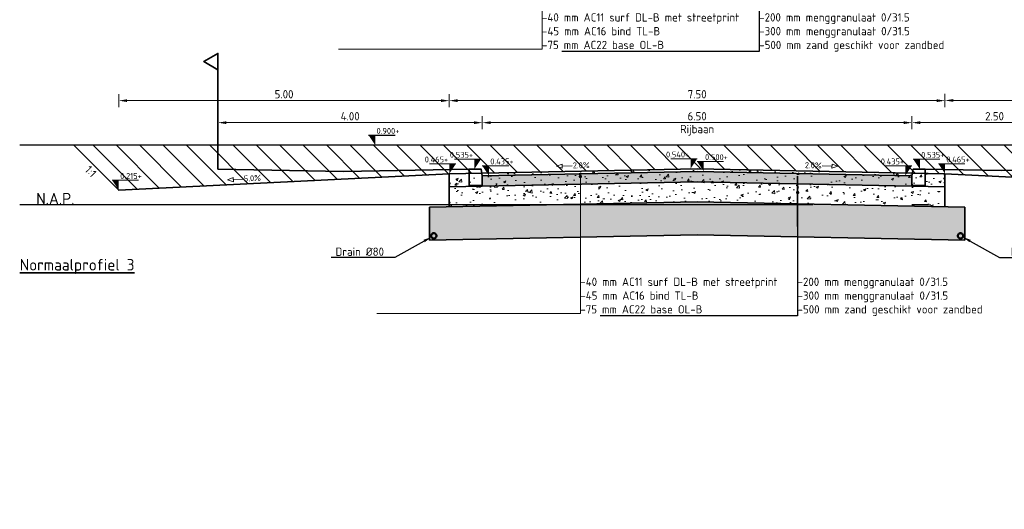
# Model space of a CAD drawing. Header units: metres. Extents: x 90704 to 91821, y 464826 to 465227.
# Tile 24 of 27: x 91534.3 to 91549.19, y 465089.15 to 465096.56. Entities that reach past the tile are written whole.
import ezdxf
from ezdxf import colors
from ezdxf.entities.mleader import LeaderData, LeaderLine
from ezdxf.math import Vec2, Vec3

# ---------------------------------------------------------------- set-up
doc = ezdxf.new("R2010")
doc.units = ezdxf.units.M
for name, pattern in [('AL-NAP_LIJN', [15.25, 12, -1.5, 0.25, -1.5]), ('RI-DRAIN_PP80', [9, 6, -1, 0, -1, 0, -1]), ('XX-HIDDEN', [4, 2, -2])]:
    doc.linetypes.add(name, pattern=pattern)
for name, color, linetype, lineweight in [('N-WE-GW-BERM-G', 90, 'Continuous', 35), ('N-WE-GW-GROND_ONTGRAVEN-A', 253, 'Continuous', 18), ('N-WE-VH-M-50', 7, 'Continuous', 18), ('N-WE-VH-VERHARDING_FUNDERING-G', 7, 'Continuous', 35), ('N-WE-VH-VERHARDING_FUNDERING_GRANULAAT-AD-50', 252, 'Continuous', 18), ('N-WE-VH-VERHARDING_FUNDERING_ZAND-AD-50', 252, 'Continuous', 18), ('N-WE-WH-T25', 7, 'Continuous', 25), ('X-XX-AL-CONSTRUCTIELIJN-GD', 7, 'Continuous', 25), ('X-XX-AL-NAP-GD', 7, 'AL-NAP_LIJN', 25), ('X-XX-AL-NAP-T35', 2, 'Continuous', 35), ('X-XX-AL-PEILMAAT-SD', 7, 'Continuous', 25), ('X-XX-AL-T25', 7, 'Continuous', 25), ('X-XX-AL-T35', 2, 'Continuous', 35)]:
    doc.layers.add(name, color=color, linetype=linetype, lineweight=lineweight)
for name, color, linetype, lineweight, true_color in [('N-WE-RI-DRAINAGE_DRAIN_PP_80-GD', 7, 'RI-DRAIN_PP80', 50, 0xff9124), ('N-WE-VH-VERHARDING-G', 7, 'XX-HIDDEN', 35, 0x7dbf7d), ('T-WE-VH-M-50', 7, 'Continuous', 18, 0x7dbf7d)]:
    doc.layers.add(name, color=color, linetype=linetype, lineweight=lineweight, true_color=true_color)
doc.styles.add('NLCS-ISO', font='NLCS-ISO.ttf')
doc.styles.add('NLCS-ISO-M50-T25', font='NLCS-ISO.ttf', dxfattribs={"height": 0.125})
doc.styles.add('NLCS-ISO-M50-T35', font='NLCS-ISO.ttf', dxfattribs={"height": 0.175})
doc.dimstyles.new('NLCS-M50-T25-PIJL_L2_H1', dxfattribs={"dimscale": 0.05, "dimtxt": 2.5, "dimasz": 2.5, "dimexe": 2, "dimexo": 2, "dimgap": 0.7, "dimtad": 1, "dimzin": 0, "dimdsep": 46, "dimtxsty": 'NLCS-ISO-M50-T25', "dimcen": 0, "dimdle": 2, "dimclrd": 256, "dimclre": 256, "dimclrt": 256, "dimadec": 1, "dimazin": 0, "dimtfac": 1, "dimtdec": 3, "dimtofl": 0, "dimtmove": 0, "dimatfit": 3, "dimfxl": 2, "dimfxlon": 1, "dimtfillclr": 256, "dimtolj": 1, "dimtzin": 0, "dimlwd": -1, "dimlwe": -1, "dimarcsym": 0})
pattern_1 = [(50, (91546.81656, 465102.04668), (0.35863, -0.031376), [0.0375, -0.4125]), (355, (91546.81656, 465102.04668), (-0.069376, 0.376096), [0.03, -0.33]), (100.4514, (91546.84644, 465102.04406), (0.289255, 0.34472), [0.03187, -0.350571]), (46.184, (91546.81656, 465102.14668), (0.53362, -0.08276), [0.05625, -0.61875]), (96.6356, (91546.861, 465102.1398), (0.467331, 0.48706), [0.047805, -0.525857]), (351.184, (91546.81656, 465102.1467), (0.46733, 0.48706), [0.045, -0.495]), (21, (91546.86656, 465102.12168), (0.2984535, -0.2013094), [0.0375, -0.4125]), (326, (91546.86656, 465102.12168), (0.121658, 0.362575), [0.03, -0.33]), (71.4514, (91546.89143, 465102.1049), (0.420111, 0.161265), [0.03187, -0.350571]), (37.5, (91546.81656, 465102.04668), (0.00608, 0.166447), [0, -0.326, 0, -0.335, 0, -0.33125]), (7.5, (91546.81656, 465102.04668), (0.1315348, 0.197206), [0, -0.191, 0, -0.3185, 0, -0.12625]), (327.5, (91546.70506, 465102.04668), (0.2669112, -0.0112774), [0, -0.125, 0, -0.39, 0, -0.5175]), (317.5, (91546.65506, 465102.04668), (0.291593, 0.0500525), [0, -0.1625, 0, -0.259, 0, -0.3675])]

# ---------------------------------------------------------------- blocks, each defined once
blk = doc.blocks.new('_Dot')
at = {"color": 0, "linetype": 'ByBlock', "lineweight": -2}
blk.add_line((-0.5, 0), (-1, 0), dxfattribs=at)
at = {"color": 0, "linetype": 'ByBlock', "const_width": 0.5}
blk.add_lwpolyline([(-0.25, 0, 1), (0.25, 0, 1)], format="xyb", close=True, dxfattribs=at)
blk = doc.blocks.new('*U32')
blk.add_lwpolyline([(-4.85, 1.28), (-3.12, 0.65), (-3.12, 1.91)], close=True)
blk.add_lwpolyline([(-0.16, 1.28), (-3.12, 1.28)])
at = {"style": 'NLCS-ISO'}
blk.add_attdef('AFSCHOT', (0.06, 0.53), '', height=1.8, dxfattribs=at)
blk = doc.blocks.new('SAL-PEILMAAT_INFRACAD_H01-SOD')
at = {"color": 0, "linetype": 'ByBlock', "lineweight": -2}
blk.add_line((-2, 3), (6, 3), dxfattribs=at)
blk.add_solid([(-2, 3), (0, 3), (0, 0)], dxfattribs=at)
at = {"color": 0, "linetype": 'ByBlock', "lineweight": -2, "style": 'NLCS-ISO'}
blk.add_attdef('...', (0.4, 3.4), '', height=1.8, dxfattribs=at)
blk = doc.blocks.new('*D92')
at = {"layer": 'Defpoints', "color": 0, "transparency": 16777216}
for p in [(91540.796, 465095.332), (91540.796, 465094.227), (91548.296, 465094.227)]:
    blk.add_point(p, dxfattribs=at)
at = {"layer": 'N-WE-VH-M-50', "transparency": 16777216}
for p, q in [((91540.796, 465095.232), (91540.796, 465095.432)), ((91548.171, 465095.332), (91540.921, 465095.332)), ((91548.296, 465095.232), (91548.296, 465095.432))]:
    blk.add_line(p, q, dxfattribs=at)
for points in [[(91540.921, 465095.353), (91540.921, 465095.311), (91540.796, 465095.332)], [(91548.171, 465095.353), (91548.171, 465095.311), (91548.296, 465095.332)]]:
    blk.add_solid(points, dxfattribs=at)
at = {"layer": 'N-WE-VH-M-50', "transparency": 16777216, "insert": (91544.546, 465095.429), "char_height": 0.125, "attachment_point": 5, "style": 'NLCS-ISO-M50-T25'}
blk.add_mtext('\\A1;7.50', dxfattribs=at)
blk = doc.blocks.new('*D93')
at = {"layer": 'Defpoints', "color": 0, "transparency": 16777216}
for p in [(91535.796, 465095.332), (91540.796, 465094.227), (91535.796, 465093.977)]:
    blk.add_point(p, dxfattribs=at)
at = {"layer": 'N-WE-VH-M-50', "transparency": 16777216}
for p, q in [((91535.796, 465095.232), (91535.796, 465095.432)), ((91540.671, 465095.332), (91535.921, 465095.332)), ((91540.796, 465095.232), (91540.796, 465095.432))]:
    blk.add_line(p, q, dxfattribs=at)
for points in [[(91535.921, 465095.353), (91535.921, 465095.311), (91535.796, 465095.332)], [(91540.671, 465095.353), (91540.671, 465095.311), (91540.796, 465095.332)]]:
    blk.add_solid(points, dxfattribs=at)
at = {"layer": 'N-WE-VH-M-50', "transparency": 16777216, "insert": (91538.296, 465095.429), "char_height": 0.125, "attachment_point": 5, "style": 'NLCS-ISO-M50-T25'}
blk.add_mtext('\\A1;5.00', dxfattribs=at)
blk = doc.blocks.new('*D94')
at = {"layer": 'Defpoints', "color": 0, "transparency": 16777216}
for p in [(91548.296, 465095.335), (91548.296, 465094.227), (91553.296, 465093.977)]:
    blk.add_point(p, dxfattribs=at)
at = {"layer": 'N-WE-VH-M-50', "transparency": 16777216}
for p, q in [((91548.296, 465095.235), (91548.296, 465095.435)), ((91553.171, 465095.335), (91548.421, 465095.335)), ((91553.296, 465095.235), (91553.296, 465095.435))]:
    blk.add_line(p, q, dxfattribs=at)
for points in [[(91548.421, 465095.356), (91548.421, 465095.314), (91548.296, 465095.335)], [(91553.171, 465095.356), (91553.171, 465095.314), (91553.296, 465095.335)]]:
    blk.add_solid(points, dxfattribs=at)
at = {"layer": 'N-WE-VH-M-50', "transparency": 16777216, "insert": (91550.796, 465095.432), "char_height": 0.125, "attachment_point": 5, "style": 'NLCS-ISO-M50-T25'}
blk.add_mtext('\\A1;5.00', dxfattribs=at)
blk = doc.blocks.new('*D103')
at = {"layer": 'Defpoints', "color": 0, "transparency": 16777216}
for p in [(91547.796, 465094.999), (91547.796, 465094.312), (91541.296, 465094.197)]:
    blk.add_point(p, dxfattribs=at)
at = {"layer": 'T-WE-VH-M-50', "transparency": 16777216}
for p, q in [((91541.296, 465094.899), (91541.296, 465095.099)), ((91541.421, 465094.999), (91547.671, 465094.999)), ((91547.796, 465094.899), (91547.796, 465095.099))]:
    blk.add_line(p, q, dxfattribs=at)
for points in [[(91541.421, 465095.02), (91541.421, 465094.978), (91541.296, 465094.999)], [(91547.671, 465095.02), (91547.671, 465094.978), (91547.796, 465094.999)]]:
    blk.add_solid(points, dxfattribs=at)
at = {"layer": 'T-WE-VH-M-50', "transparency": 16777216, "char_height": 0.125, "attachment_point": 5, "style": 'NLCS-ISO-M50-T25'}
for s, insert in [('\\A1;6.50', (91544.546, 465095.096)), ('\\A1;Rijbaan', (91544.546, 465094.883))]:
    blk.add_mtext(s, dxfattribs=dict(at, insert=insert))
blk = doc.blocks.new('*D105')
at = {"layer": 'Defpoints', "color": 0, "transparency": 16777216}
for p in [(91541.296, 465094.999), (91537.296, 465094.297), (91541.296, 465094.197)]:
    blk.add_point(p, dxfattribs=at)
at = {"layer": 'T-WE-VH-M-50', "transparency": 16777216}
for p, q in [((91537.296, 465094.899), (91537.296, 465095.099)), ((91537.421, 465094.999), (91541.171, 465094.999)), ((91541.296, 465094.899), (91541.296, 465095.099))]:
    blk.add_line(p, q, dxfattribs=at)
for points in [[(91537.421, 465095.02), (91537.421, 465094.978), (91537.296, 465094.999)], [(91541.171, 465095.02), (91541.171, 465094.978), (91541.296, 465094.999)]]:
    blk.add_solid(points, dxfattribs=at)
at = {"layer": 'T-WE-VH-M-50', "transparency": 16777216, "insert": (91539.296, 465095.096), "char_height": 0.125, "attachment_point": 5, "style": 'NLCS-ISO-M50-T25'}
blk.add_mtext('\\A1;4.00', dxfattribs=at)
blk = doc.blocks.new('*D106')
at = {"layer": 'Defpoints', "color": 0, "transparency": 16777216}
for p in [(91550.296, 465094.999), (91547.796, 465094.297), (91550.296, 465094.297)]:
    blk.add_point(p, dxfattribs=at)
at = {"layer": 'T-WE-VH-M-50', "transparency": 16777216}
for p, q in [((91547.796, 465094.899), (91547.796, 465095.099)), ((91547.921, 465094.999), (91550.171, 465094.999)), ((91550.296, 465094.899), (91550.296, 465095.099))]:
    blk.add_line(p, q, dxfattribs=at)
for points in [[(91547.921, 465095.02), (91547.921, 465094.978), (91547.796, 465094.999)], [(91550.171, 465095.02), (91550.171, 465094.978), (91550.296, 465094.999)]]:
    blk.add_solid(points, dxfattribs=at)
at = {"layer": 'T-WE-VH-M-50', "transparency": 16777216, "insert": (91549.046, 465095.096), "char_height": 0.125, "attachment_point": 5, "style": 'NLCS-ISO-M50-T25'}
blk.add_mtext('\\A1;2.50', dxfattribs=at)

msp = doc.modelspace()

# ---------------------------------------------------------------- hatches: boundary and pattern name
at = {"layer": 'N-WE-GW-GROND_ONTGRAVEN-A'}
h = msp.add_hatch(dxfattribs=at)
h.set_pattern_fill('AGW-WERK_ONTGRAVEN', color=256, scale=0.05, pattern_type=2)
h.set_pattern_definition([(135, (-46.24717, -8), (-0.1767766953, -0.1767766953), [])])
h.paths.add_polyline_path([(91553.981, 465094.662), (91535.111, 465094.662), (91535.796, 465093.977), (91540.796, 465094.227), (91544.546, 465094.302), (91548.296, 465094.227), (91553.296, 465093.977)])
at = {"layer": 'N-WE-VH-VERHARDING-G', "linetype": 'ByBlock', "true_color": 0xd7ebd2}
h = msp.add_hatch(color=254, dxfattribs=at)
h.dxf.hatch_style = 1
h.paths.add_polyline_path([(91547.796, 465094.037), (91547.796, 465094.197), (91544.546, 465094.262), (91541.296, 465094.197), (91541.296, 465094.037), (91544.546, 465094.102)])
at = {"layer": 'N-WE-VH-VERHARDING_FUNDERING_GRANULAAT-AD-50'}
h = msp.add_hatch(dxfattribs=at)
h.set_pattern_fill('AVH-FUNDERING_GRANULAAT_MENG_01-SO', color=256, scale=0.05, pattern_type=2)
h.set_pattern_definition(pattern_1)
h.paths.add_polyline_path([(91548.296, 465094.227), (91544.546, 465094.302), (91540.796, 465094.227), (91540.796, 465094.027), (91544.546, 465094.102), (91548.296, 465094.027)])
h = msp.add_hatch(dxfattribs=at)
h.set_pattern_fill('AVH-FUNDERING_GRANULAAT_MENG_01-SO', color=256, scale=0.05, pattern_type=2)
h.set_pattern_definition(pattern_1)
h.paths.add_polyline_path([(91548.296, 465094.027), (91544.546, 465094.102), (91540.796, 465094.027), (91540.796, 465093.727), (91544.546, 465093.802), (91548.296, 465093.727)])
at = {"layer": 'N-WE-VH-VERHARDING_FUNDERING_ZAND-AD-50'}
h = msp.add_hatch(dxfattribs=at)
h.set_pattern_fill('AVH-FUNDERING_ZAND-SO', color=256, scale=0.05, pattern_type=2)
h.set_pattern_definition([(37.5, (91526.1834, 465094.03518), (-0.00314967, 0.0963412), [0, -0.076, 0, -0.085, 0, -0.08125]), (7.5, (91526.1834, 465094.03518), (0.0884888, 0.1411073), [0, -0.041, 0, -0.0685, 0, -0.02625]), (327.5, (91526.1219, 465094.03518), (0.1557071, 0.00028295), [0, -0.025, 0, -0.09, 0, -0.1175]), (317.5, (91526.1219, 465094.03518), (0.1503063, 0.0438838), [0, -0.0125, 0, -0.059, 0, -0.0675])])
h.paths.add_polyline_path([(91548.596, 465093.721), (91544.546, 465093.802), (91540.496, 465093.721), (91540.496, 465093.22), (91544.546, 465093.301), (91548.596, 465093.22)])

# ---------------------------------------------------------------- linework, layer by layer
at = {"layer": 'N-WE-GW-BERM-G', "flags": 128}
for points in [[(91540.796, 465094.227), (91535.796, 465093.977), (91535.111, 465094.662)], [(91548.296, 465094.227), (91553.296, 465093.977), (91553.981, 465094.662)]]:
    msp.add_lwpolyline(points, dxfattribs=at)
at = {"layer": 'N-WE-RI-DRAINAGE_DRAIN_PP_80-GD'}
for centre in [(91540.561, 465093.287), (91548.531, 465093.287)]:
    msp.add_circle(centre, 0.04, dxfattribs=at)
at = {"layer": 'N-WE-VH-VERHARDING-G', "linetype": 'ByBlock', "flags": 128}
for points in [[(91537.296, 465094.297), (91537.296, 465096.047), (91537.08, 465095.922), (91537.296, 465095.797)], [(91537.296, 465094.297), (91539.196, 465094.259), (91541.096, 465094.297)], [(91547.796, 465094.037), (91547.796, 465094.197), (91544.546, 465094.262), (91541.296, 465094.197), (91541.296, 465094.037)], [(91547.996, 465094.297), (91549.146, 465094.274), (91550.296, 465094.297)]]:
    msp.add_lwpolyline(points, dxfattribs=at)
for points in [[(91541.096, 465094.047), (91541.296, 465094.047), (91541.296, 465094.197), (91541.276, 465094.297), (91541.096, 465094.297)], [(91547.996, 465094.047), (91547.796, 465094.047), (91547.796, 465094.197), (91547.816, 465094.297), (91547.996, 465094.297)]]:
    msp.add_lwpolyline(points, close=True, dxfattribs=at)
at = {"layer": 'N-WE-VH-VERHARDING_FUNDERING-G'}
for p, q in [((91540.796, 465093.727), (91540.796, 465094.227)), ((91548.296, 465093.727), (91548.296, 465094.227)), ((91540.496, 465093.22), (91540.496, 465093.721)), ((91548.596, 465093.22), (91548.596, 465093.721))]:
    msp.add_line(p, q, dxfattribs=at)
at = {"layer": 'N-WE-VH-VERHARDING_FUNDERING-G', "flags": 128}
for points in [[(91548.296, 465094.227), (91544.546, 465094.302), (91540.796, 465094.227)], [(91548.296, 465094.027), (91544.546, 465094.102), (91540.796, 465094.027)], [(91548.596, 465093.721), (91544.546, 465093.802), (91540.496, 465093.721)], [(91548.596, 465093.22), (91544.546, 465093.301), (91540.496, 465093.22)]]:
    msp.add_lwpolyline(points, dxfattribs=at)
at = {"layer": 'X-XX-AL-CONSTRUCTIELIJN-GD', "color": 252, "flags": 128}
msp.add_lwpolyline([(91534.296, 465094.662), (91555.346, 465094.662), (91555.796, 465094.212), (91556.796, 465094.212)], dxfattribs=at)
at = {"layer": 'X-XX-AL-NAP-GD'}
msp.add_line((91534.296, 465093.762), (91556.796, 465093.762), dxfattribs=at)

# ---------------------------------------------------------------- block references
at = {"layer": 'N-WE-VH-M-50'}
ref = msp.add_blockref('SAL-PEILMAAT_INFRACAD_H01-SOD', (91544.446, 465094.302), dxfattribs=dict(at, xscale=-0.05, yscale=0.05, zscale=0.05))
ref.add_attrib('...', '0.540+', (91544.075, 465094.472), dxfattribs={"layer": '0', "color": 0, "linetype": 'ByBlock', "lineweight": -2, "height": 0.09, "style": 'NLCS-ISO'})
ref = msp.add_blockref('SAL-PEILMAAT_INFRACAD_H01-SOD', (91540.796, 465094.227), dxfattribs=dict(at, xscale=-0.05, yscale=0.05, zscale=0.05))
ref.add_attrib('...', '0.465+', (91540.425, 465094.397), dxfattribs={"layer": '0', "color": 0, "linetype": 'ByBlock', "lineweight": -2, "height": 0.09, "style": 'NLCS-ISO'})
at = {"layer": 'N-WE-VH-M-50', "xscale": 0.05000000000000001, "yscale": 0.05000000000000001, "zscale": 0.05000000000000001}
for p, rotation, values in [((91542.663, 465094.28), 1.145762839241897, {'AFSCHOT': '2.0%'}), ((91537.688, 465094.081), 3.056134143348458, {'AFSCHOT': '5.0%'})]:
    msp.add_blockref('*U32', p, dxfattribs=dict(at, rotation=rotation)).add_auto_attribs(values)
at = {"layer": 'N-WE-VH-M-50'}
ref = msp.add_blockref('*U32', (91546.429, 465094.28), dxfattribs=dict(at, xscale=-0.05, yscale=0.05000000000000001, zscale=0.05000000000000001, rotation=358.8542371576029))
ref.add_attrib('AFSCHOT', '2.0%', (91546.175, 465094.311), dxfattribs={"layer": '0', "height": 0.09, "rotation": 358.8542, "style": 'NLCS-ISO'})
at = {"layer": 'N-WE-VH-M-50', "xscale": 0.05, "yscale": 0.05, "zscale": 0.05}
for p, values in [((91548.296, 465094.227), {'...': '0.465+'}), ((91535.796, 465093.977), {'...': '0.215+'})]:
    msp.add_blockref('SAL-PEILMAAT_INFRACAD_H01-SOD', p, dxfattribs=at).add_auto_attribs(values)
at = {"layer": 'T-WE-VH-M-50'}
ref = msp.add_blockref('SAL-PEILMAAT_INFRACAD_H01-SOD', (91541.176, 465094.297), dxfattribs=dict(at, xscale=-0.05, yscale=0.05, zscale=0.05))
ref.add_attrib('...', '0.535+', (91540.805, 465094.467), dxfattribs={"layer": '0', "color": 0, "linetype": 'ByBlock', "lineweight": -2, "height": 0.09, "style": 'NLCS-ISO'})
at = {"layer": 'T-WE-VH-M-50', "xscale": 0.05, "yscale": 0.05, "zscale": 0.05}
for p, values in [((91547.916, 465094.297), {'...': '0.535+'}), ((91541.396, 465094.197), {'...': '0.435+'}), ((91544.646, 465094.262), {'...': '0.500+'})]:
    msp.add_blockref('SAL-PEILMAAT_INFRACAD_H01-SOD', p, dxfattribs=at).add_auto_attribs(values)
at = {"layer": 'T-WE-VH-M-50'}
ref = msp.add_blockref('SAL-PEILMAAT_INFRACAD_H01-SOD', (91547.696, 465094.197), dxfattribs=dict(at, xscale=-0.05, yscale=0.05, zscale=0.05))
ref.add_attrib('...', '0.435+', (91547.325, 465094.367), dxfattribs={"layer": '0', "color": 0, "linetype": 'ByBlock', "lineweight": -2, "height": 0.09, "style": 'NLCS-ISO'})
at = {"layer": 'X-XX-AL-PEILMAAT-SD', "color": 252, "xscale": 0.05, "yscale": 0.05, "zscale": 0.05}
msp.add_blockref('SAL-PEILMAAT_INFRACAD_H01-SOD', (91539.675, 465094.659), dxfattribs=at).add_auto_attribs({'...': '0.900+'})

# ---------------------------------------------------------------- texts
at = {"layer": 'X-XX-AL-NAP-T35', "insert": (91534.546, 465093.762), "char_height": 0.175, "attachment_point": 7, "style": 'NLCS-ISO-M50-T35'}
msp.add_mtext_dynamic_manual_height_columns('N.A.P.', width=0.60853, gutter_width=1.75, heights=[0.175], dxfattribs=at)
at = {"layer": 'X-XX-AL-T25', "insert": (91535.362, 465094.36), "char_height": 0.125, "attachment_point": 1, "rotation": 313.609, "style": 'NLCS-ISO-M50-T25'}
msp.add_mtext('1:1', dxfattribs=at)
at = {"layer": 'X-XX-AL-T35', "style": 'NLCS-ISO-M50-T35'}
msp.add_text('%%UNormaalprofiel 3', height=0.175, dxfattribs=at).set_placement((91534.296, 465092.762))

# ---------------------------------------------------------------- dimensions: what is measured, and where the dimension line sits
at = {"layer": 'N-WE-VH-M-50'}
for base, p1, p2, picture, middle in [((91535.796, 465095.332), (91540.796, 465094.227), (91535.796, 465093.977), '*D93', (91538.296, 465095.429)), ((91540.796, 465095.332), (91548.296, 465094.227), (91540.796, 465094.227), '*D92', (91544.546, 465095.429)), ((91548.296, 465095.335), (91553.296, 465093.977), (91548.296, 465094.227), '*D94', (91550.796, 465095.432))]:
    dim = msp.add_linear_dim(base=base, p1=p1, p2=p2, angle=180, dimstyle='NLCS-M50-T25-PIJL_L2_H1', dxfattribs=at)
    dim.commit()
    dim.dimension.update_dxf_attribs({"geometry": picture, "text_midpoint": middle})
at = {"layer": 'T-WE-VH-M-50'}
for base, p1, p2, text, picture, middle in [((91541.296, 465094.999), (91537.296, 465094.297), (91541.296, 465094.197), '<>\\X', '*D105', (91539.296, 465094.999)), ((91547.796, 465094.999), (91541.296, 465094.197), (91547.796, 465094.312), '<>\\XRijbaan', '*D103', (91544.546, 465094.999)), ((91550.296, 465094.999), (91547.796, 465094.297), (91550.296, 465094.297), '<>\\X', '*D106', (91549.046, 465094.999))]:
    dim = msp.add_linear_dim(base=base, p1=p1, p2=p2, text=text, dimstyle='NLCS-M50-T25-PIJL_L2_H1', dxfattribs=at)
    dim.commit()
    dim.dimension.update_dxf_attribs({"geometry": picture, "text_midpoint": middle})

# ---------------------------------------------------------------- leaders
at = {"layer": 'N-WE-WH-T25'}
ml = msp.add_multileader_mtext('Standard', dxfattribs=at)
ml.set_content('Drain %%C80', color=256, style='NLCS-ISO-M50-T25')
ml.set_leader_properties(color=256, linetype='ByLayer', lineweight=-1)
ml.build(insert=Vec2(0, 0))
ml.multileader.update_dxf_attribs({"text_left_attachment_type": 5, "text_right_attachment_type": 5, "dogleg_length": 0.125, "arrow_head_size": 0.125})
ctx = ml.context
ctx.base_point, ctx.char_height, ctx.arrow_head_size, ctx.landing_gap_size, ctx.plane_origin = Vec3(91539.03, 465092.959), 0.125, 0.125, 0.045, Vec3(91540.521, 465093.287)
ctx.left_attachment, ctx.right_attachment = 5, 5
notes = []
notes.append((ctx, [(0, (1, 1, 0), (91539.97, 465092.959), (-1, 0), 0.125, [(0, [(91540.525, 465093.269)], 0, [])])]))
ctx.mtext.insert, ctx.mtext.flow_direction = Vec3(91539.075, 465093.109), 5
ml = msp.add_multileader_mtext('Standard', dxfattribs=at)
ml.set_content('Drain %%C80', color=256, style='NLCS-ISO-M50-T25')
ml.set_leader_properties(color=256, linetype='ByLayer', lineweight=-1)
ml.build(insert=Vec2(0, 0))
ml.multileader.update_dxf_attribs({"text_left_attachment_type": 5, "text_right_attachment_type": 5, "dogleg_length": 0.125, "arrow_head_size": 0.125})
ctx = ml.context
ctx.base_point, ctx.char_height, ctx.arrow_head_size, ctx.landing_gap_size, ctx.plane_origin = Vec3(91549.248, 465092.959), 0.125, 0.125, 0.045, Vec3(91548.571, 465093.287)
ctx.left_attachment, ctx.right_attachment = 5, 5
notes.append((ctx, [(0, (1, 1, 0), (91549.123, 465092.959), (1, 0), 0.125, [(0, [(91548.567, 465093.269)], 0, [])])]))
ctx.mtext.insert, ctx.mtext.flow_direction = Vec3(91549.293, 465093.109), 5
at = {"layer": 'T-WE-VH-M-50'}
ml = msp.add_multileader_mtext('Standard', dxfattribs=at)
ml.set_content('-40 mm AC11 surf DL-B met streetprint\\P-45 mm AC16 bind TL-B\\P-75 mm AC22 base OL-B', color=256, style='NLCS-ISO-M50-T25')
ml.set_leader_properties(color=256, linetype='ByLayer', lineweight=-1)
ml.set_arrow_properties(name='DOT')
ml.build(insert=Vec2(0, 0))
ml.multileader.update_dxf_attribs({"has_dogleg": 0, "text_left_attachment_type": 4, "text_right_attachment_type": 5, "dogleg_length": 0.125, "arrow_head_size": 0.05})
ctx = ml.context
ctx.base_point, ctx.char_height, ctx.arrow_head_size, ctx.landing_gap_size, ctx.plane_origin = Vec3(91542.2, 465096.112), 0.125, 0.05, 0, Vec3(91541.686, 465096.915)
ctx.left_attachment, ctx.right_attachment = 4, 5
notes.append((ctx, [(0, (1, 1, 0), (91542.075, 465096.112), (1, 0), 0.125, [(4, [(91542.2, 465098.185), (91542.2, 465098.134), (91542.2, 465098.076)], 0, [])])]))
ctx.mtext.insert, ctx.mtext.flow_direction = Vec3(91542.2, 465096.654), 5
ml = msp.add_multileader_mtext('Standard', dxfattribs=at)
ml.set_content('-40 mm AC11 surf DL-B met streetprint\\P-45 mm AC16 bind TL-B\\P-75 mm AC22 base OL-B', color=256, style='NLCS-ISO-M50-T25')
ml.set_leader_properties(color=256, linetype='ByLayer', lineweight=-1)
ml.set_arrow_properties(name='DOT')
ml.build(insert=Vec2(0, 0))
ml.multileader.update_dxf_attribs({"has_dogleg": 0, "text_left_attachment_type": 4, "text_right_attachment_type": 5, "dogleg_length": 0.125, "arrow_head_size": 0.05})
ctx = ml.context
ctx.base_point, ctx.char_height, ctx.arrow_head_size, ctx.landing_gap_size, ctx.plane_origin = Vec3(91542.78, 465092.112), 0.125, 0.05, 0, Vec3(91542.266, 465092.915)
ctx.left_attachment, ctx.right_attachment = 4, 5
notes.append((ctx, [(0, (1, 1, 0), (91542.655, 465092.112), (1, 0), 0.125, [(4, [(91542.78, 465094.185), (91542.78, 465094.134), (91542.78, 465094.076)], 0, [])])]))
ctx.mtext.insert, ctx.mtext.flow_direction = Vec3(91542.78, 465092.654), 5
at = {"layer": 'X-XX-AL-T25'}
ml = msp.add_multileader_mtext('Standard', dxfattribs=at)
ml.set_content('-200 mm menggranulaat 0/31.5\\P-300 mm menggranulaat 0/31.5\\P-500 mm zand geschikt voor zandbed', color=256, style='NLCS-ISO-M50-T25')
ml.set_leader_properties(color=256, linetype='ByLayer', lineweight=-1)
ml.set_arrow_properties(name='DOT')
ml.build(insert=Vec2(0, 0))
ml.multileader.update_dxf_attribs({"has_dogleg": 0, "text_left_attachment_type": 4, "text_right_attachment_type": 5, "dogleg_length": 0.125, "arrow_head_size": 0.05})
ctx = ml.context
ctx.base_point, ctx.char_height, ctx.arrow_head_size, ctx.landing_gap_size, ctx.plane_origin = Vec3(91545.487, 465096.075), 0.125, 0.05, 0, Vec3(91544.972, 465096.915)
ctx.left_attachment, ctx.right_attachment = 4, 5
notes.append((ctx, [(0, (1, 1, 0), (91545.362, 465096.075), (1, 0), 0.125, [(3, [(91545.487, 465097.942), (91545.487, 465097.426), (91545.487, 465098.285)], 0, [])])]))
ctx.mtext.insert, ctx.mtext.flow_direction = Vec3(91545.487, 465096.654), 5
ml = msp.add_multileader_mtext('Standard', dxfattribs=at)
ml.set_content('-200 mm menggranulaat 0/31.5\\P-300 mm menggranulaat 0/31.5\\P-500 mm zand geschikt voor zandbed', color=256, style='NLCS-ISO-M50-T25')
ml.set_leader_properties(color=256, linetype='ByLayer', lineweight=-1)
ml.set_arrow_properties(name='DOT')
ml.build(insert=Vec2(0, 0))
ml.multileader.update_dxf_attribs({"has_dogleg": 0, "text_left_attachment_type": 4, "text_right_attachment_type": 5, "dogleg_length": 0.125, "arrow_head_size": 0.05})
ctx = ml.context
ctx.base_point, ctx.char_height, ctx.arrow_head_size, ctx.landing_gap_size, ctx.plane_origin = Vec3(91546.067, 465092.075), 0.125, 0.05, 0, Vec3(91545.552, 465092.915)
ctx.left_attachment, ctx.right_attachment = 4, 5
notes.append((ctx, [(0, (1, 1, 0), (91545.942, 465092.075), (1, 0), 0.125, [(3, [(91546.067, 465093.942), (91546.067, 465093.426), (91546.067, 465094.19)], 0, [])])]))
ctx.mtext.insert, ctx.mtext.flow_direction = Vec3(91546.067, 465092.654), 5
for ctx, leaders in notes:
    for number, flags, end, landing, length, lines in leaders:
        leader = LeaderData()
        leader.index, (leader.has_last_leader_line, leader.has_dogleg_vector, leader.attachment_direction) = number, flags
        leader.last_leader_point, leader.dogleg_vector, leader.dogleg_length = Vec3(end), Vec3(landing), length
        for number, points, colour, breaks in lines:
            line = LeaderLine()
            line.index, line.vertices, line.color, line.breaks = number, Vec3.list(points), colors.encode_raw_color(colour), breaks
            leader.lines.append(line)
        ctx.leaders.append(leader)

doc.saveas('drawing.dxf')
